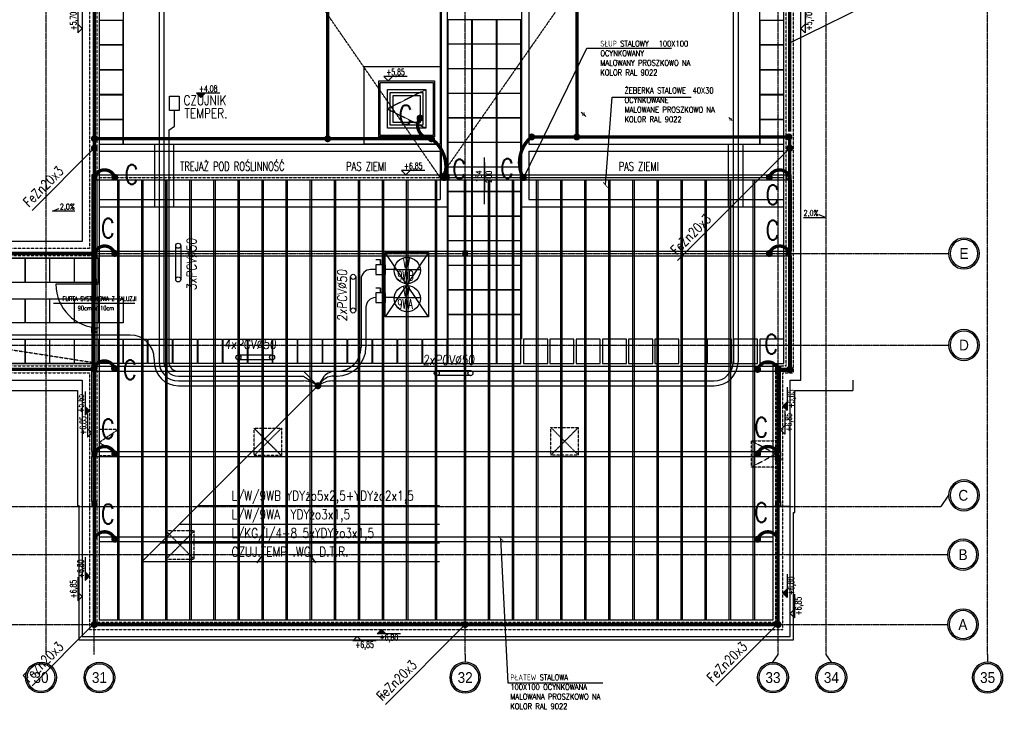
# Model space of a CAD drawing. Extents: x 3880 to 129921, y -116796 to -57711.
# Tile 82 of 110: x 60543 to 62587, y -96689 to -95258. Entities that reach past the tile are written whole.
import ezdxf
from ezdxf.enums import TextEntityAlignment as Align

# ---------------------------------------------------------------- set-up
doc = ezdxf.new("R2010")
doc.units = 0
doc.header["$LTSCALE"] = 2
for name, pattern in [('CENTER', [2, 1.25, -0.25, 0.25, -0.25]), ('DASHED', [0.75, 0.5, -0.25]), ('DIVIDE2', [0.625, 0.25, -0.125, 0, -0.125, 0, -0.125])]:
    doc.linetypes.add(name, pattern=pattern)
doc.layers.get('0').update_dxf_attribs({"color": 101, "linetype": 'CONTINUOUS'})
doc.layers.add('_opis', color=53, linetype='CONTINUOUS', lineweight=9)
for name, color, linetype in [('Drz-widok', 5, 'CONTINUOUS'), ('E35', 6, 'CONTINUOUS'), ('E50', 3, 'CONTINUOUS'), ('Ele-balustrada', 114, 'CONTINUOUS'), ('Okn---okna', 5, 'CONTINUOUS'), ('Okn-opis', 51, 'CONTINUOUS'), ('Opis-rzedne', 52, 'CONTINUOUS'), ('Opis-spadki', 61, 'CONTINUOUS'), ('Os-osie glowne', 1, 'CENTER'), ('Os-osie-opis', 2, 'CONTINUOUS'), ('Pos-ceramika', 14, 'CONTINUOUS'), ('Pzt-chodniki-hatch', 252, 'CONTINUOUS'), ('Sc-metal', 141, 'CONTINUOUS'), ('Sch-opis', 51, 'CONTINUOUS'), ('W-idok', 9, 'CONTINUOUS'), ('W-izol-w', 144, 'CONTINUOUS'), ('W-widok-spadki', 61, 'CONTINUOUS')]:
    doc.layers.add(name, color=color, linetype=linetype)
doc.styles.add('dwg_opis duży', font='ARIAL.TTF', dxfattribs={"width": 0.9})
doc.styles.add('dwg_opis podstawowy', font='romans.shx', dxfattribs={"width": 0.9})
doc.styles.add('ROMANS', font='romans', dxfattribs={"width": 0.85})
doc.dimstyles.new('CHMIELNA', dxfattribs={"dimscale": 3.5, "dimtxt": 4, "dimasz": 1.5, "dimexe": 3, "dimexo": 0, "dimgap": 1, "dimtad": 1, "dimdec": 1, "dimrnd": 0.5, "dimzin": 12, "dimdsep": 46, "dimtxsty": 'ROMANS', "dimblk": 'DIMTICK', "dimcen": 0.09, "dimse1": 1, "dimse2": 1, "dimclrd": 143, "dimclrt": 53, "dimadec": 0, "dimazin": 0, "dimtfac": 1, "dimtdec": 1, "dimtix": 1, "dimtmove": 2, "dimatfit": 2, "dimldrblk": 'ARCHTICK', "dimfxl": 0, "dimtolj": 1, "dimtzin": 0, "dimarcsym": 0})

# ---------------------------------------------------------------- blocks, each defined once
blk = doc.blocks.new('A$C3F3A465D')
at = {"layer": 'E35'}
for points in [[(0, -69.9), (0, 0)], [(10.5, 0), (10.5, -69.9)]]:
    blk.add_lwpolyline(points, dxfattribs=at)
for centre in [(5.2, 0), (5.2, -69.9)]:
    blk.add_circle(centre, 5.25, dxfattribs=at)
blk = doc.blocks.new('dwg_kota kons 50')
blk.add_hatch(color=256).paths.add_polyline_path([(9, 9), (-9, 9), (0, 0)])
blk.add_lwpolyline([(39.75, 9), (-9, 9), (0, 0), (9, 9)])
at = {"style": 'dwg_opis podstawowy', "width": 0.6}
blk.add_attdef('KOTA_KONS', text='', height=12.75, dxfattribs=at).set_placement((15.375, 8.25), align=Align.BOTTOM_CENTER)
blk = doc.blocks.new('SPADKI')
at = {"ltscale": 25}
blk.add_lwpolyline([(0, 0), (0, -70), (-8, -50), (-8, -50)], dxfattribs=at)
at = {"ltscale": 25, "style": 'ROMANS', "width": 0.7}
blk.add_attdef('SP%', text='', height=18, rotation=90, dxfattribs=at).set_placement((-4.9, -24), align=Align.CENTER)
blk = doc.blocks.new('_opis_osi')
blk.add_hatch(color=256).paths.add_polyline_path([(32, -32), (28.8, -32, -1), (-28.8, -32), (-32, -32, 1)])
for radius in [32, 28.8]:
    blk.add_circle((0, -32), radius)
at = {"style": 'dwg_opis duży', "width": 0.9}
blk.add_attdef('AXNAMEV', text='', height=22.4, rotation=90, dxfattribs=at).set_placement((0, -32), align=Align.MIDDLE_CENTER)
blk = doc.blocks.new('_opis_osi_liczbowy')
blk.add_hatch(color=256).paths.add_polyline_path([(32, 32), (32, 28.8, -1), (32, -28.8), (32, -32, 1)])
for radius in [32, 28.8]:
    blk.add_circle((32, 0), radius)
at = {"style": 'dwg_opis duży', "width": 0.9}
blk.add_attdef('AXNAMEH', text='', height=22.4, rotation=90, dxfattribs=at).set_placement((32, 0), align=Align.MIDDLE_CENTER)
blk = doc.blocks.new('_DSKJGJKLJGFH')
at = {"ltscale": 25}
blk.add_line((0, 0), (0, -62.2), dxfattribs=at)
at = {"ltscale": 25, "style": 'ROMANS', "width": 0.7}
for tag, p in [('Szer.', (-5.7, -29.2)), ('Wys.', (15.1, -30))]:
    blk.add_attdef(tag, text='', height=12, rotation=90, dxfattribs=at).set_placement(p, align=Align.CENTER)
blk = doc.blocks.new('DIMTICK')
for p, q in [((-1, 0), (1, 0)), ((0, 1), (0, -1))]:
    blk.add_line(p, q)
at = {"const_width": 0.141}
blk.add_lwpolyline([(0.71, 0.71), (-0.71, -0.71)], dxfattribs=at)
blk = doc.blocks.new('dwg_kota arch 50')
blk.add_lwpolyline([(39.75, 9), (-9, 9), (0, 0), (9, 9)])
at = {"style": 'dwg_opis podstawowy', "width": 0.6}
blk.add_attdef('KOTA_ARCH', text='', height=12.75, dxfattribs=at).set_placement((15.375, 8.25), align=Align.BOTTOM_CENTER)

msp = doc.modelspace()

# ---------------------------------------------------------------- linework, layer by layer
for points in [[(61424.547, -95580.022), (61424.547, -95590.022), (61434.547, -95590.022), (61434.547, -95580.022)], [(61584.547, -95580.022), (61584.547, -95590.022), (61594.547, -95590.022), (61594.547, -95580.022)]]:
    msp.add_lwpolyline(points, close=True)
for points in [[(61424.547, -95580.022), (61434.547, -95590.022)], [(61434.547, -95580.022), (61424.547, -95590.022)], [(61584.547, -95580.022), (61594.547, -95590.022)], [(61594.547, -95580.022), (61584.547, -95590.022)]]:
    msp.add_lwpolyline(points)
at = {"layer": '_opis', "color": 53}
msp.add_line((61291.845, -96656.14), (61301.17, -96665.466), dxfattribs=at)
at = {"layer": '_opis', "color": 53, "const_width": 0.72}
msp.add_lwpolyline([(61293.628, -96657.923), (61293.628, -96663.683), (61299.388, -96663.683), (61299.388, -96657.923), (61293.628, -96657.923)], dxfattribs=at)
at = {"layer": 'Drz-widok'}
for points in [[(60697.547, -95753.022), (60697.547, -95971.022)], [(60707.547, -95753.022), (60707.547, -95971.022)], [(60707.547, -95807.022), (60617.547, -95807.022)], [(60781.978, -95847.033), (60612.702, -95847.033)]]:
    msp.add_lwpolyline(points, dxfattribs=at)
msp.add_arc((60707.547, -95807.022), 90, 180, 270, dxfattribs=at)
at = {"layer": 'E35'}
for p, q in [((62141.691, -95305.898), (62587.279, -95086.917)), ((60568.379, -95653.644), (60697.547, -95524.476)), ((60568.379, -95653.644), (60697.547, -95524.476)), ((60823.199, -95646.022), (60823.199, -95516.022)), ((60862.107, -95516.022), (60862.107, -95646.022)), ((61908.692, -95757.475), (62141.691, -95524.476)), ((62014.388, -95646.022), (62014.388, -95516.022)), ((62044.355, -95516.022), (62044.355, -95646.022)), ((61320.16, -95776.356), (61374.513, -95776.356)), ((61320.16, -95834.717), (61374.513, -95834.717)), ((60796.466, -96383.043), (61163.754, -96015.755)), ((61414.2, -96266.649), (60912.86, -96266.649)), ((61414.2, -96305.447), (60874.062, -96305.447)), ((61414.2, -96344.245), (60835.264, -96344.245)), ((61414.2, -96383.043), (60796.466, -96383.043)), ((60568.379, -96640.368), (60697.547, -96511.2)), ((60568.379, -96640.368), (60697.547, -96511.2)), ((61302.117, -96678.63), (61467.547, -96513.2)), ((61302.117, -96678.63), (61467.547, -96513.2)), ((61988.379, -96640.368), (62117.547, -96511.2)), ((61988.379, -96640.368), (62117.547, -96511.2))]:
    msp.add_line(p, q, dxfattribs=at)
at = {"layer": 'E35', "ltscale": 0.5}
for p, q in [((61292.194, -95756.356), (61282.194, -95756.356)), ((61292.194, -95814.717), (61282.194, -95814.717))]:
    msp.add_line(p, q, dxfattribs=at)
for points in [[(60873.793, -95446.642), (60853.793, -95446.642), (60853.793, -95416.618), (60873.793, -95416.618)], [(61302.194, -95786.356), (61302.194, -95766.356), (61282.194, -95766.356), (61282.194, -95786.356)], [(61292.194, -95766.356), (61292.194, -95756.356), (61292.194, -95756.356), (61292.194, -95766.356)], [(61292.194, -95824.717), (61292.194, -95814.717), (61292.194, -95814.717), (61292.194, -95824.717)], [(61302.194, -95844.717), (61302.194, -95824.717), (61282.194, -95824.717), (61282.194, -95844.717)]]:
    msp.add_lwpolyline(points, close=True, dxfattribs=at)
at = {"layer": 'E50'}
for p, q in [((60842.176, -93166.747), (60842.176, -95967.577)), ((62024.424, -93166.747), (62024.424, -95967.577)), ((60832.176, -94662.751), (60832.176, -95967.577)), ((62034.424, -94666.402), (62034.424, -95967.577)), ((60863.793, -95478.639), (60863.793, -95446.642)), ((60852.176, -95487.181), (60863.793, -95478.639)), ((60852.176, -95487.181), (60852.176, -95967.577)), ((61282.194, -95776.356), (61271.032, -95776.356)), ((61320.16, -95776.356), (61302.194, -95776.356)), ((61251.588, -95796.356), (61251.588, -95937.577)), ((61320.16, -95834.717), (61302.194, -95834.717)), ((61261.588, -95854.717), (61261.588, -95937.577)), ((60772.176, -95912.329), (59707.426, -95912.329)), ((60822.176, -95962.329), (60822.176, -95967.577)), ((60872.176, -95987.577), (61131.897, -95987.577)), ((60872.176, -95997.577), (61131.897, -95997.577)), ((61131.897, -95987.577), (61161.003, -96016.683)), ((61131.897, -95997.577), (61160.752, -96016.744)), ((61193.903, -95997.577), (61201.588, -95997.577)), ((61197.534, -95987.577), (61201.588, -95987.577)), ((60872.176, -96007.577), (61131.897, -96007.577)), ((60872.176, -96017.577), (61984.424, -96017.577)), ((61172.255, -96001.423), (61161.932, -96017.577)), ((61172.245, -96006.818), (61161.932, -96017.577)), ((61191.966, -96007.577), (61984.424, -96007.577))]:
    msp.add_line(p, q, dxfattribs=at)
at = {"layer": 'E50', "linetype": 'DIVIDE2', "ltscale": 70, "const_width": 7}
for points in [[(60697.547, -91993.022), (60697.547, -95505.591)], [(62141.691, -91993.022), (62141.691, -95490.517)], [(61180.493, -95504.895), (60695.404, -95504.895)], [(61180.493, -95504.895), (61397.528, -95504.895)], [(61602.156, -95501.275), (62140.047, -95501.275)], [(60697.547, -95743.022), (59359.047, -95742.35)], [(60697.547, -95995.918), (60697.547, -95983.23), (59358.18, -95985.522)], [(62117.547, -95983.57), (62141.691, -95983.57)]]:
    msp.add_lwpolyline(points, dxfattribs=at)
at = {"layer": 'E50', "const_width": 7}
for points in [[(61182.136, -91993.022), (61182.136, -95504.895)], [(61700.066, -91993.022), (61700.066, -95501.275)], [(60697.547, -95501.029), (60697.047, -95985.522)], [(62141.691, -95494.145), (62141.691, -95982.867)], [(60697.547, -96513.022), (60697.547, -95995.918)], [(62117.547, -95983.57), (62117.547, -96513.022)], [(62117.547, -96513.022), (60697.547, -96513.022)]]:
    msp.add_lwpolyline(points, dxfattribs=at)
for points in [[(61373.89, -95462.175, 0.62289278), (61397.567, -95504.445, 2.21832926)], [(61424.094, -95585.625, 0.32953442), (61397.528, -95504.895, 2.21832926)], [(61587.716, -95585.625, -0.34838946), (61605.682, -95500.883, -2.21832926)], [(60697.547, -95585.022, -0.71386373), (60739.818, -95584.35, -2.21832926)], [(62099.234, -95585.022, -0.71386373), (62141.505, -95584.35, -2.21832926)], [(60697.547, -95743.022, -0.71386373), (60739.818, -95742.35, -2.21832926)], [(62099.234, -95743.022, -0.71386373), (62141.505, -95742.35, -2.21832926)], [(60694.085, -95983.821, -0.16652005), (60693.297, -95981.522, -1), (60700.797, -95981.522, -0.39979254), (60697.233, -95985.267, -0.39979254)], [(60697.047, -95981.522, -0.71386373), (60739.318, -95980.85, -2.21832926)], [(62075.091, -95983.57, -0.71386373), (62117.362, -95982.898, -2.21832926)], [(60697.547, -96159.022, -0.71386373), (60739.818, -96158.35, -2.21832926)], [(62075.091, -96159.022, -0.71386373), (62117.362, -96158.35, -2.21832926)], [(60697.547, -96336.022, -0.71386373), (60739.818, -96335.35, -2.21832926)], [(62075.091, -96336.022, -0.71386373), (62117.362, -96335.35, -2.21832926)]]:
    msp.add_lwpolyline(points, format="xyb", dxfattribs=at)
for points in [[(61373.89, -95465.925, 1), (61373.89, -95458.425, 1)], [(60697.547, -95508.529, -1), (60697.547, -95501.029, -1)], [(61182.136, -95508.645, -1), (61182.136, -95501.145, -1)], [(61395.005, -95502.12, 1), (61400.052, -95507.669, 1)], [(61608.429, -95498.501, -1), (61603.383, -95504.049, -1)], [(61702.042, -95498.501, -1), (61696.996, -95504.049, -1)], [(62136.297, -95501.275, -1), (62143.797, -95501.275, -1)], [(60693.797, -95524.476, -1), (60701.297, -95524.476, -1)], [(62137.941, -95524.476, -1), (62145.441, -95524.476, -1)], [(60740.004, -95588.772, -1), (60740.004, -95581.272, -1)], [(61421.007, -95583.496, -1), (61427.181, -95587.753, -1)], [(61590.804, -95583.496, 1), (61584.629, -95587.753, 1)], [(62099.234, -95588.772, -1), (62099.234, -95581.272, -1)], [(60693.297, -95745.022, -1), (60700.797, -95745.022, -1)], [(60740.004, -95746.772, -1), (60740.004, -95739.272, -1)], [(62099.234, -95746.772, -1), (62099.234, -95739.272, -1)], [(60739.504, -95985.272, -1), (60739.504, -95977.772, -1)], [(62075.091, -95987.32, -1), (62075.091, -95979.82, -1)], [(62113.797, -95983.57, -1), (62121.297, -95983.57, -1)], [(62137.941, -95983.57, -1), (62145.441, -95983.57, -1)], [(61158.182, -96017.577, -1), (61165.682, -96017.577, -1)], [(60740.004, -96162.772, -1), (60740.004, -96155.272, -1)], [(62075.091, -96162.772, -1), (62075.091, -96155.272, -1)], [(62113.797, -96170.022, -1), (62121.297, -96170.022, -1)], [(60740.004, -96339.772, -1), (60740.004, -96332.272, -1)], [(62075.091, -96339.772, -1), (62075.091, -96332.272, -1)], [(61471.297, -96513.022, 1), (61463.797, -96513.022, 1)], [(62111.797, -96511.022, -1), (62119.297, -96511.022, -1)]]:
    msp.add_lwpolyline(points, format="xyb", close=True, dxfattribs=at)
at = {"layer": 'E50', "ltscale": 15, "const_width": 7}
for points in [[(60697.638, -96516.771, 1), (60697.456, -96509.273, 1)], [(62117.638, -96516.771, 1), (62117.456, -96509.273, 1)]]:
    msp.add_lwpolyline(points, format="xyb", close=True, dxfattribs=at)
at = {"layer": 'E50', "color": 6}
for centre in [(61347.337, -95778.362), (61347.337, -95836.723)]:
    msp.add_circle(centre, 27.251, dxfattribs=at)
at = {"layer": 'E50'}
for centre, radius, start, end in [((61271.588, -95796.356), 20, 90, 180), ((61281.588, -95854.717), 20, 90, 180), ((60772.176, -95962.329), 50, 0, 90), ((61201.588, -95937.577), 50, 270, 0), ((61201.588, -95937.577), 60, 270, 0), ((60872.176, -95967.577), 50, 180, 270), ((60872.176, -95967.577), 40, 180, 270), ((60872.176, -95967.577), 30, 180, 270), ((60872.176, -95967.577), 20, 180, 270), ((61984.424, -95967.577), 50, 270, 0), ((61984.424, -95967.577), 40, 270, 0), ((61193.903, -96027.577), 30, 90, 136.212432), ((61197.534, -96017.577), 30, 90, 147.420091), ((61131.897, -96057.577), 50, 54.752487, 90), ((61191.966, -96057.577), 50, 90, 125.247513)]:
    msp.add_arc(centre, radius, start, end, dxfattribs=at)
at = {"layer": 'Ele-balustrada'}
msp.add_lwpolyline([(61507.548, -95640.949), (61507.548, -95544.117)], dxfattribs=at)
at = {"layer": 'Okn---okna'}
for points in [[(61306.047, -95403.022), (61386.047, -95403.022), (61386.047, -95483.022), (61306.047, -95483.022)], [(61312.047, -95409.022), (61380.047, -95409.022), (61380.047, -95477.022), (61312.047, -95477.022)], [(61318.047, -95415.022), (61374.047, -95415.022), (61374.047, -95471.022), (61318.047, -95471.022)]]:
    msp.add_lwpolyline(points, close=True, dxfattribs=at)
at = {"layer": 'Okn---okna', "linetype": 'DASHED', "ltscale": 0.5}
msp.add_lwpolyline([(61386.047, -95403.022), (61306.047, -95443.022), (61386.047, -95483.022)], dxfattribs=at)
at = {"layer": 'Os-osie glowne'}
for points in [[(60597.547, -96575.018), (60597.547, -91070.848)], [(60697.547, -96575.018), (60697.547, -91070.848)], [(61467.547, -96575.018), (61467.547, -91070.848)], [(62117.547, -96575.018), (62117.547, -91070.848)], [(62217.547, -96575.018), (62217.547, -91070.848)], [(62552.547, -96575.018), (62552.547, -91070.848)], [(50525.547, -95743.022), (62455.513, -95743.022)], [(50525.547, -95933.022), (62455.513, -95933.022)], [(50525.547, -96268.022), (62455.513, -96268.022)], [(50525.547, -96368.022), (62453.513, -96368.022)], [(50525.547, -96513.022), (62453.513, -96513.022)]]:
    msp.add_lwpolyline(points, dxfattribs=at)
at = {"layer": 'Os-osie-opis'}
for points in [[(62455.513, -95743.022), (62471.513, -95743.022)], [(62455.513, -95933.022), (62471.513, -95933.022)], [(62471.513, -96244.862), (62455.513, -96268.022)], [(61035.932, -96385.307), (61046.592, -96369.307)], [(61157.252, -96385.307), (61146.592, -96369.307)], [(62453.513, -96368.022), (62469.513, -96368.022)], [(62453.513, -96513.022), (62469.513, -96513.022)], [(61467.547, -96575.018), (61467.547, -96591.018)], [(62106.887, -96591.018), (62117.547, -96575.018)], [(62228.208, -96591.018), (62217.547, -96575.018)], [(62552.547, -96575.018), (62552.547, -96591.018)]]:
    msp.add_lwpolyline(points, dxfattribs=at)
at = {"layer": 'Pos-ceramika'}
msp.add_lwpolyline([(61258.047, -95355.022), (61415.548, -95355.022), (61415.548, -95516.022), (61258.047, -95516.022)], close=True, dxfattribs=at)
at = {"layer": 'Pzt-chodniki-hatch'}
for points in [[(60707.547, -95259.422), (60707.547, -95309.422), (60757.547, -95309.422), (60757.547, -95259.422)], [(61431.548, -95258.022), (61431.548, -95308.022), (61481.548, -95308.022), (61481.548, -95258.022)], [(61482.548, -95258.022), (61482.548, -95308.022), (61532.548, -95308.022), (61532.548, -95258.022)], [(61533.548, -95258.022), (61533.548, -95308.022), (61583.548, -95308.022), (61583.548, -95258.022)], [(62079.547, -95259.422), (62079.547, -95309.422), (62129.547, -95309.422), (62129.547, -95259.422)], [(60707.547, -95311.022), (60707.547, -95361.022), (60757.547, -95361.022), (60757.547, -95311.022)], [(61431.548, -95309.022), (61431.548, -95359.022), (61481.548, -95359.022), (61481.548, -95309.022)], [(61482.548, -95309.022), (61482.548, -95359.022), (61532.548, -95359.022), (61532.548, -95309.022)], [(61533.548, -95309.022), (61533.548, -95359.022), (61583.548, -95359.022), (61583.548, -95309.022)], [(62079.547, -95311.022), (62079.547, -95361.022), (62129.547, -95361.022), (62129.547, -95311.022)], [(60707.547, -95362.622), (60707.547, -95412.622), (60757.547, -95412.622), (60757.547, -95362.622)], [(61431.548, -95360.022), (61431.548, -95410.022), (61481.548, -95410.022), (61481.548, -95360.022)], [(61482.548, -95360.022), (61482.548, -95410.022), (61532.548, -95410.022), (61532.548, -95360.022)], [(61533.548, -95360.022), (61533.548, -95410.022), (61583.548, -95410.022), (61583.548, -95360.022)], [(62079.547, -95362.622), (62079.547, -95412.622), (62129.547, -95412.622), (62129.547, -95362.622)], [(60707.547, -95414.222), (60707.547, -95464.222), (60757.547, -95464.222), (60757.547, -95414.222)], [(61431.548, -95411.022), (61431.548, -95461.022), (61481.548, -95461.022), (61481.548, -95411.022)], [(61482.548, -95411.022), (61482.548, -95461.022), (61532.548, -95461.022), (61532.548, -95411.022)], [(61533.548, -95411.022), (61533.548, -95461.022), (61583.548, -95461.022), (61583.548, -95411.022)], [(62079.547, -95414.222), (62079.547, -95464.222), (62129.547, -95464.222), (62129.547, -95414.222)], [(60707.547, -95466.022), (60707.547, -95516.022), (60757.547, -95516.022), (60757.547, -95466.022)], [(61431.548, -95462.022), (61431.548, -95512.022), (61481.548, -95512.022), (61481.548, -95462.022)], [(61482.548, -95462.022), (61482.548, -95512.022), (61532.548, -95512.022), (61532.548, -95462.022)], [(61533.548, -95462.022), (61533.548, -95512.022), (61583.548, -95512.022), (61583.548, -95462.022)], [(62079.547, -95466.022), (62079.547, -95516.022), (62129.547, -95516.022), (62129.547, -95466.022)], [(61431.548, -95513.022), (61431.548, -95563.022), (61481.548, -95563.022), (61481.548, -95513.022)], [(61482.548, -95513.022), (61482.548, -95563.022), (61532.548, -95563.022), (61532.548, -95513.022)], [(61533.548, -95513.022), (61533.548, -95563.022), (61583.548, -95563.022), (61583.548, -95513.022)], [(61431.548, -95564.022), (61431.548, -95614.022), (61481.548, -95614.022), (61481.548, -95564.022)], [(61482.548, -95564.022), (61482.548, -95614.022), (61532.548, -95614.022), (61532.548, -95564.022)], [(61533.548, -95564.022), (61533.548, -95614.022), (61583.548, -95614.022), (61583.548, -95564.022)], [(61431.548, -95615.022), (61431.548, -95665.022), (61481.548, -95665.022), (61481.548, -95615.022)], [(61482.548, -95615.022), (61482.548, -95665.022), (61532.548, -95665.022), (61532.548, -95615.022)], [(61533.548, -95615.022), (61533.548, -95665.022), (61583.548, -95665.022), (61583.548, -95615.022)], [(61431.548, -95666.022), (61431.548, -95716.022), (61481.548, -95716.022), (61481.548, -95666.022)], [(61482.548, -95666.022), (61482.548, -95716.022), (61532.548, -95716.022), (61532.548, -95666.022)], [(61533.548, -95666.022), (61533.548, -95716.022), (61583.548, -95716.022), (61583.548, -95666.022)], [(61431.548, -95717.022), (61431.548, -95767.022), (61481.548, -95767.022), (61481.548, -95717.022)], [(61482.548, -95717.022), (61482.548, -95767.022), (61532.548, -95767.022), (61532.548, -95717.022)], [(61533.548, -95717.022), (61533.548, -95767.022), (61583.548, -95767.022), (61583.548, -95717.022)], [(60553.267, -95753.022), (60553.267, -95803.022), (60503.267, -95803.022), (60503.267, -95753.022)], [(60604.337, -95753.022), (60604.337, -95803.022), (60554.337, -95803.022), (60554.337, -95753.022)], [(60655.407, -95753.022), (60655.407, -95803.022), (60605.407, -95803.022), (60605.407, -95753.022)], [(60706.477, -95753.022), (60706.477, -95803.022), (60656.477, -95803.022), (60656.477, -95753.022)], [(61431.548, -95768.022), (61431.548, -95818.022), (61481.548, -95818.022), (61481.548, -95768.022)], [(61482.548, -95768.022), (61482.548, -95818.022), (61532.548, -95818.022), (61532.548, -95768.022)], [(61533.548, -95768.022), (61533.548, -95818.022), (61583.548, -95818.022), (61583.548, -95768.022)], [(61431.548, -95819.022), (61431.548, -95869.022), (61481.548, -95869.022), (61481.548, -95819.022)], [(61482.548, -95819.022), (61482.548, -95869.022), (61532.548, -95869.022), (61532.548, -95819.022)], [(61533.548, -95819.022), (61533.548, -95869.022), (61583.548, -95869.022), (61583.548, -95819.022)], [(60553.267, -95837.022), (60553.267, -95887.022), (60503.267, -95887.022), (60503.267, -95837.022)], [(60604.337, -95837.022), (60604.337, -95887.022), (60554.337, -95887.022), (60554.337, -95837.022)], [(60655.407, -95837.022), (60655.407, -95887.022), (60605.407, -95887.022), (60605.407, -95837.022)], [(60706.477, -95837.022), (60706.477, -95887.022), (60656.477, -95887.022), (60656.477, -95837.022)], [(60757.547, -95837.022), (60757.547, -95887.022), (60707.547, -95887.022), (60707.547, -95837.022)], [(61431.548, -95870.022), (61431.548, -95920.022), (61481.548, -95920.022), (61481.548, -95870.022)], [(61482.548, -95870.022), (61482.548, -95920.022), (61532.548, -95920.022), (61532.548, -95870.022)], [(61533.548, -95870.022), (61533.548, -95920.022), (61583.548, -95920.022), (61583.548, -95870.022)], [(60553.267, -95921.022), (60553.267, -95971.022), (60503.267, -95971.022), (60503.267, -95921.022)], [(60604.337, -95921.022), (60604.337, -95971.022), (60554.337, -95971.022), (60554.337, -95921.022)], [(60655.407, -95921.022), (60655.407, -95971.022), (60605.407, -95971.022), (60605.407, -95921.022)], [(60706.477, -95921.022), (60706.477, -95971.022), (60656.477, -95971.022), (60656.477, -95921.022)], [(60757.547, -95921.022), (60757.547, -95971.022), (60707.547, -95971.022), (60707.547, -95921.022)], [(60807.547, -95921.022), (60807.547, -95971.022), (60757.547, -95971.022), (60757.547, -95921.022)], [(60859.387, -95921.022), (60859.387, -95971.022), (60809.387, -95971.022), (60809.387, -95921.022)], [(60911.227, -95921.022), (60911.227, -95971.022), (60861.227, -95971.022), (60861.227, -95921.022)], [(60963.067, -95921.022), (60963.067, -95971.022), (60913.067, -95971.022), (60913.067, -95921.022)], [(61014.907, -95921.022), (61014.907, -95971.022), (60964.907, -95971.022), (60964.907, -95921.022)], [(61066.747, -95921.022), (61066.747, -95971.022), (61016.747, -95971.022), (61016.747, -95921.022)], [(61118.587, -95921.022), (61118.587, -95971.022), (61068.587, -95971.022), (61068.587, -95921.022)], [(61170.427, -95921.022), (61170.427, -95971.022), (61120.427, -95971.022), (61120.427, -95921.022)], [(61222.267, -95921.022), (61222.267, -95971.022), (61172.267, -95971.022), (61172.267, -95921.022)], [(61274.107, -95921.022), (61274.107, -95971.022), (61224.107, -95971.022), (61224.107, -95921.022)], [(61325.947, -95921.022), (61325.947, -95971.022), (61275.947, -95971.022), (61275.947, -95921.022)], [(61377.787, -95921.022), (61377.787, -95971.022), (61327.787, -95971.022), (61327.787, -95921.022)], [(61429.627, -95921.022), (61429.627, -95971.022), (61379.627, -95971.022), (61379.627, -95921.022)], [(61431.548, -95921.022), (61431.548, -95971.022), (61481.548, -95971.022), (61481.548, -95921.022)], [(61482.548, -95921.022), (61482.548, -95971.022), (61532.548, -95971.022), (61532.548, -95921.022)], [(61533.548, -95921.022), (61533.548, -95971.022), (61583.548, -95971.022), (61583.548, -95921.022)], [(61589.047, -95921.022), (61589.047, -95971.022), (61639.047, -95971.022), (61639.047, -95921.022)], [(61643.547, -95921.022), (61643.547, -95971.022), (61693.547, -95971.022), (61693.547, -95921.022)], [(61698.047, -95921.022), (61698.047, -95971.022), (61748.047, -95971.022), (61748.047, -95921.022)], [(61752.547, -95921.022), (61752.547, -95971.022), (61802.547, -95971.022), (61802.547, -95921.022)], [(61807.047, -95921.022), (61807.047, -95971.022), (61857.047, -95971.022), (61857.047, -95921.022)], [(61861.547, -95921.022), (61861.547, -95971.022), (61911.547, -95971.022), (61911.547, -95921.022)], [(61916.047, -95921.022), (61916.047, -95971.022), (61966.047, -95971.022), (61966.047, -95921.022)], [(61970.547, -95921.022), (61970.547, -95971.022), (62020.547, -95971.022), (62020.547, -95921.022)], [(62025.047, -95921.022), (62025.047, -95971.022), (62075.047, -95971.022), (62075.047, -95921.022)], [(62079.547, -95921.022), (62079.547, -95971.022), (62129.547, -95971.022), (62129.547, -95921.022)]]:
    msp.add_lwpolyline(points, close=True, dxfattribs=at)
at = {"layer": 'Sc-metal', "ltscale": 0.5}
for points in [[(60692.547, -95580.022), (62134.547, -95580.022)], [(60702.547, -95590.022), (62134.547, -95590.022)], [(60746.047, -96503.022), (60746.047, -95590.022)], [(60749.047, -96503.022), (60749.047, -95590.022)], [(60796.047, -96503.022), (60796.047, -95590.022)], [(60799.047, -96503.022), (60799.047, -95590.022)], [(60846.047, -96503.022), (60846.047, -95590.022)], [(60849.047, -96503.022), (60849.047, -95590.022)], [(60896.047, -96503.022), (60896.047, -95590.022)], [(60899.047, -96503.022), (60899.047, -95590.022)], [(60946.047, -96503.022), (60946.047, -95590.022)], [(60949.047, -96503.022), (60949.047, -95590.022)], [(60996.047, -96503.022), (60996.047, -95590.022)], [(60999.047, -96503.022), (60999.047, -95590.022)], [(61046.047, -96503.022), (61046.047, -95590.022)], [(61049.047, -96503.022), (61049.047, -95590.022)], [(61096.047, -96503.022), (61096.047, -95590.022)], [(61099.047, -96503.022), (61099.047, -95590.022)], [(61146.047, -96503.022), (61146.047, -95590.022)], [(61149.047, -96503.022), (61149.047, -95590.022)], [(61196.047, -96503.022), (61196.047, -95590.022)], [(61199.047, -96503.022), (61199.047, -95590.022)], [(61246.047, -96503.022), (61246.047, -95590.022)], [(61249.047, -96503.022), (61249.047, -95590.022)], [(61296.047, -96503.022), (61296.047, -95590.022)], [(61299.047, -96503.022), (61299.047, -95590.022)], [(61346.047, -96503.022), (61346.047, -95590.022)], [(61349.047, -96503.022), (61349.047, -95590.022)], [(61406.047, -96503.022), (61406.047, -95590.022)], [(61409.047, -96503.022), (61409.047, -95590.022)], [(61466.047, -96503.022), (61466.047, -95590.022)], [(61469.047, -96503.022), (61469.047, -95590.022)], [(61516.047, -96503.022), (61516.047, -95590.022)], [(61519.047, -96503.022), (61519.047, -95590.022)], [(61566.047, -96503.022), (61566.047, -95590.022)], [(61569.047, -96503.022), (61569.047, -95590.022)], [(61616.047, -96503.022), (61616.047, -95590.022)], [(61619.047, -96503.022), (61619.047, -95590.022)], [(61666.047, -96503.022), (61666.047, -95590.022)], [(61669.047, -96503.022), (61669.047, -95590.022)], [(61716.047, -96503.022), (61716.047, -95590.022)], [(61719.047, -96503.022), (61719.047, -95590.022)], [(61766.047, -96503.022), (61766.047, -95590.022)], [(61769.047, -96503.022), (61769.047, -95590.022)], [(61816.047, -96503.022), (61816.047, -95590.022)], [(61819.047, -96503.022), (61819.047, -95590.022)], [(61866.047, -96503.022), (61866.047, -95590.022)], [(61869.047, -96503.022), (61869.047, -95590.022)], [(61916.047, -96503.022), (61916.047, -95590.022)], [(61919.047, -96503.022), (61919.047, -95590.022)], [(61966.047, -96503.022), (61966.047, -95590.022)], [(61969.047, -96503.022), (61969.047, -95590.022)], [(62016.047, -96503.022), (62016.047, -95590.022)], [(62019.047, -96503.022), (62019.047, -95590.022)], [(62066.047, -96503.022), (62066.047, -95590.022)], [(62069.047, -96503.022), (62069.047, -95590.022)], [(60702.547, -95738.022), (62134.547, -95738.022)], [(60702.547, -95748.022), (62134.547, -95748.022)], [(60702.547, -95977.022), (62112.547, -95977.022)], [(60692.547, -96154.022), (60692.547, -95987.022)], [(60695.547, -96154.022), (60695.547, -95987.022)], [(60702.547, -95987.022), (62112.547, -95987.022)], [(62119.547, -96154.022), (62119.547, -95987.022)], [(62122.547, -96154.022), (62122.547, -95987.022)], [(60702.547, -96154.022), (62112.547, -96154.022)], [(60692.547, -96258.022), (60692.547, -96164.022)], [(60695.547, -96258.022), (60695.547, -96164.022)], [(60702.547, -96164.022), (62112.547, -96164.022)], [(62119.547, -96258.022), (62119.547, -96164.022)], [(62122.547, -96258.022), (62122.547, -96164.022)], [(60707.547, -96331.022), (62107.547, -96331.022)], [(60707.547, -96341.022), (62107.547, -96341.022)]]:
    msp.add_lwpolyline(points, dxfattribs=at)
at = {"layer": 'Sc-metal'}
for points in [[(60692.547, -95580.022), (60692.547, -95977.022)], [(60692.547, -95580.022), (60702.547, -95590.022)], [(60702.547, -95580.022), (60692.547, -95590.022)], [(61420.547, -95580.022), (61430.547, -95590.022)], [(61430.547, -95580.022), (61420.547, -95590.022)], [(61584.547, -95580.022), (61594.547, -95590.022)], [(61594.547, -95580.022), (61584.547, -95590.022)], [(62134.547, -95580.022), (62144.547, -95590.022)], [(62144.547, -95580.022), (62134.547, -95590.022)], [(60702.547, -95590.022), (60702.547, -95977.022)], [(62141.547, -95590.022), (62141.547, -95738.022)], [(62144.547, -95590.022), (62144.547, -95738.022)], [(60692.547, -95738.022), (60702.547, -95748.022)], [(60702.547, -95738.022), (60692.547, -95748.022)], [(61462.547, -95738.022), (61472.547, -95748.022)], [(61472.547, -95738.022), (61462.547, -95748.022)], [(62134.547, -95738.022), (62144.547, -95748.022)], [(62144.547, -95738.022), (62134.547, -95748.022)], [(62141.547, -95748.022), (62141.547, -95984.022)], [(62144.547, -95748.022), (62144.547, -95987.022)], [(60692.547, -95797.022), (60702.547, -95807.022)], [(60702.547, -95797.022), (60692.547, -95807.022)], [(60692.547, -95907.022), (60702.547, -95897.022)], [(60702.547, -95907.022), (60692.547, -95897.022)], [(60702.547, -95987.022), (60692.547, -95977.022)], [(60692.547, -95987.022), (60702.547, -95977.022)], [(62112.547, -95987.022), (62122.547, -95977.022)], [(62122.547, -95987.022), (62112.547, -95977.022)], [(62122.547, -95984.022), (62141.547, -95984.022)], [(62122.547, -95987.022), (62144.547, -95987.022)], [(60702.547, -96164.022), (60692.547, -96154.022)], [(60692.547, -96164.022), (60702.547, -96154.022)], [(62112.547, -96164.022), (62122.547, -96154.022)], [(62122.547, -96164.022), (62112.547, -96154.022)], [(60702.547, -96268.022), (60692.547, -96258.022)], [(60692.547, -96268.022), (60702.547, -96258.022)], [(62112.547, -96268.022), (62122.547, -96258.022)], [(62122.547, -96268.022), (62112.547, -96258.022)]]:
    msp.add_lwpolyline(points, dxfattribs=at)
for points in [[(60692.547, -95580.022), (60692.547, -95590.022), (60702.547, -95590.022), (60702.547, -95580.022)], [(61420.547, -95580.022), (61420.547, -95590.022), (61430.547, -95590.022), (61430.547, -95580.022)], [(61584.547, -95580.022), (61584.547, -95590.022), (61594.547, -95590.022), (61594.547, -95580.022)], [(62134.547, -95580.022), (62134.547, -95590.022), (62144.547, -95590.022), (62144.547, -95580.022)], [(60692.547, -95738.022), (60692.547, -95748.022), (60702.547, -95748.022), (60702.547, -95738.022)], [(61462.547, -95738.022), (61462.547, -95748.022), (61472.547, -95748.022), (61472.547, -95738.022)], [(62134.547, -95738.022), (62134.547, -95748.022), (62144.547, -95748.022), (62144.547, -95738.022)], [(60692.547, -95797.022), (60692.547, -95807.022), (60702.547, -95807.022), (60702.547, -95797.022)], [(60692.547, -95907.022), (60692.547, -95897.022), (60702.547, -95897.022), (60702.547, -95907.022)], [(60702.547, -95987.022), (60702.547, -95977.022), (60692.547, -95977.022), (60692.547, -95987.022)], [(62112.547, -95987.022), (62112.547, -95977.022), (62122.547, -95977.022), (62122.547, -95987.022)], [(60702.547, -96164.022), (60702.547, -96154.022), (60692.547, -96154.022), (60692.547, -96164.022)], [(62112.547, -96164.022), (62112.547, -96154.022), (62122.547, -96154.022), (62122.547, -96164.022)], [(60702.547, -96268.022), (60702.547, -96258.022), (60692.547, -96258.022), (60692.547, -96268.022)], [(62112.547, -96268.022), (62112.547, -96258.022), (62122.547, -96258.022), (62122.547, -96268.022)]]:
    msp.add_lwpolyline(points, close=True, dxfattribs=at)
at = {"layer": 'Sch-opis'}
for p, q in [((61708.663, -95449.738), (61717.988, -95459.063)), ((62015.432, -95460.867), (62021.96, -95467.395))]:
    msp.add_line(p, q, dxfattribs=at)
for points, const_width in [([(61710.446, -95451.521), (61710.446, -95457.281), (61716.206, -95457.281), (61716.206, -95451.521), (61710.446, -95451.521)], 0.72), ([(62016.68, -95462.115), (62016.68, -95466.147), (62020.712, -95466.147), (62020.712, -95462.115), (62016.68, -95462.115)], 0.504)]:
    msp.add_lwpolyline(points, dxfattribs=dict(at, const_width=const_width))
at = {"layer": 'W-idok', "linetype": 'DASHED', "ltscale": 0.5}
for p, q in [((60687.547, -92003.022), (60687.547, -95733.022)), ((60702.547, -92003.022), (60702.547, -95748.022)), ((62134.547, -95976.022), (62134.547, -92003.022)), ((62149.547, -95991.022), (62149.547, -92003.022)), ((60702.547, -95748.022), (59264.547, -95748.022)), ((60687.547, -95733.022), (59279.547, -95733.022)), ((59242.547, -95976.022), (60702.547, -95976.022)), ((60702.547, -95976.022), (60702.547, -96508.022)), ((62112.547, -96508.022), (62112.547, -95976.022)), ((62112.547, -95976.022), (62134.547, -95976.022)), ((59257.547, -95991.022), (60687.547, -95991.022)), ((60687.547, -95991.022), (60687.547, -96523.022)), ((62127.547, -96523.022), (62127.547, -95991.022)), ((62127.547, -95991.022), (62149.547, -95991.022)), ((60702.547, -96508.022), (62112.547, -96508.022)), ((60687.547, -96523.022), (62127.547, -96523.022))]:
    msp.add_line(p, q, dxfattribs=at)
at = {"layer": 'W-idok'}
for p, q in [((60757.547, -94648.022), (60757.547, -95516.022)), ((62079.547, -95516.022), (62079.547, -94648.022))]:
    msp.add_line(p, q, dxfattribs=at)
at = {"layer": 'W-idok', "linetype": 'DASHED'}
for points in [[(61418.547, -95585.022), (61418.547, -92372.022)], [(61434.547, -95585.022), (61584.547, -95585.022)]]:
    msp.add_lwpolyline(points, dxfattribs=at)
at = {"layer": 'W-idok'}
for points in [[(61415.548, -94795.022), (61415.548, -95516.022)], [(61430.548, -94795.022), (61430.548, -95920.945)], [(61584.547, -94795.022), (61584.547, -95921.022)], [(61599.547, -94795.022), (61599.547, -95516.022)], [(60707.547, -95516.022), (61415.548, -95516.022)], [(61599.547, -95516.022), (62129.547, -95516.022)], [(60707.547, -95531.022), (61415.548, -95531.022)], [(61415.548, -95531.022), (61415.548, -95631.022)], [(61599.547, -95531.022), (61599.547, -95631.022)], [(61599.547, -95531.022), (62129.547, -95531.022)], [(61584.547, -95585.022), (62129.547, -95585.022)], [(60707.547, -95631.022), (61415.548, -95631.022)], [(60707.547, -95646.022), (61430.548, -95646.022)], [(61584.547, -95646.022), (62129.547, -95646.022)], [(61599.547, -95631.022), (62129.547, -95631.022)]]:
    msp.add_lwpolyline(points, dxfattribs=at)
msp.add_lwpolyline([(61288.047, -95385.022), (61404.047, -95385.022), (61404.047, -95501.022), (61288.047, -95501.022)], close=True, dxfattribs=at)
at = {"layer": 'W-idok', "linetype": 'DASHED'}
msp.add_lwpolyline([(61291.047, -95388.022), (61401.047, -95388.022), (61401.047, -95498.022), (61291.047, -95498.022)], close=True, dxfattribs=at)
at = {"layer": 'W-idok', "linetype": 'DASHED', "ltscale": 0.5}
for points in [[(60707.547, -96162.022), (60747.547, -96162.022), (60747.547, -96108.022), (60707.547, -96108.022)], [(60747.547, -96162.022), (60707.547, -96134.997), (60747.547, -96108.022)], [(61029.189, -96105.565), (61086.189, -96162.565)], [(61086.189, -96105.565), (61029.189, -96162.565)], [(61645.675, -96104.218), (61702.675, -96161.218)], [(61702.675, -96104.218), (61645.675, -96161.218)], [(62112.547, -96186.132), (62062.547, -96186.132), (62062.547, -96132.132), (62112.547, -96132.132)], [(62062.547, -96186.132), (62112.547, -96159.107), (62062.547, -96132.132)], [(60905.21, -96377.62), (60846.21, -96318.62)], [(60905.21, -96318.62), (60846.21, -96377.62)]]:
    msp.add_lwpolyline(points, dxfattribs=at)
for points in [[(61029.189, -96105.565), (61086.189, -96105.565), (61086.189, -96162.565), (61029.189, -96162.565)], [(61645.675, -96104.218), (61702.675, -96104.218), (61702.675, -96161.218), (61645.675, -96161.218)], [(60846.21, -96377.62), (60905.21, -96377.62), (60905.21, -96318.62), (60846.21, -96318.62)]]:
    msp.add_lwpolyline(points, close=True, dxfattribs=at)
at = {"layer": 'W-izol-w', "linetype": 'Continuous'}
for p, q in [((60707.547, -92018.022), (60707.547, -95753.022)), ((62129.547, -95971.022), (62129.547, -92018.022)), ((62164.547, -96006.022), (62164.547, -94800.022)), ((60672.547, -95186.022), (60672.547, -95718.022)), ((60672.547, -95718.022), (59294.547, -95718.022)), ((60707.547, -95753.022), (59259.547, -95753.022)), ((59237.547, -95971.022), (60707.547, -95971.022)), ((60707.547, -95971.022), (60707.547, -96503.022)), ((62107.547, -96503.022), (62107.547, -95971.022)), ((62107.547, -95971.022), (62129.547, -95971.022)), ((59272.547, -96006.022), (60672.547, -96006.022)), ((60672.547, -96006.022), (60672.547, -96538.022)), ((62142.547, -96538.022), (62142.547, -96006.022)), ((62142.547, -96006.022), (62164.547, -96006.022)), ((60707.547, -96503.022), (62107.547, -96503.022)), ((60672.547, -96538.022), (62142.547, -96538.022))]:
    msp.add_line(p, q, dxfattribs=at)
msp.add_lwpolyline([(61301.547, -95741.022), (61391.547, -95741.022), (61391.547, -95874.454), (61301.547, -95874.454)], close=True, dxfattribs=at)
for points in [[(61391.547, -95741.022), (61301.547, -95874.454)], [(61391.547, -95874.454), (61301.547, -95741.022)], [(62272.547, -96006.022), (62272.547, -96027.022)], [(59282.547, -96027.022), (60662.547, -96027.022)], [(60662.547, -96027.022), (60662.547, -96266.022), (60665.547, -96266.022), (60665.547, -96545.022), (62149.547, -96545.022), (62149.547, -96280.584), (62152.547, -96280.584), (62152.547, -96027.022)], [(62152.547, -96027.022), (62272.547, -96027.022)], [(60672.547, -96268.022), (60707.547, -96268.022)], [(62142.547, -96268.022), (62107.547, -96268.022)]]:
    msp.add_lwpolyline(points, dxfattribs=at)
at = {"layer": 'W-widok-spadki', "linetype": 'DASHED', "ltscale": 0.5}
for points in [[(61415.548, -95585.022), (60767.547, -94648.022)], [(62069.547, -94648.022), (61415.548, -95585.022)], [(60707.547, -95585.022), (62129.547, -95585.022)], [(59687.547, -95813.022), (60707.547, -95971.022)]]:
    msp.add_lwpolyline(points, dxfattribs=at)

# ---------------------------------------------------------------- block references
at = {"layer": 'E35'}
for p, rotation in [((60877.041, -95796.776), 180.0000000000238), ((61240.315, -95861.347), 180.0000000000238), ((60996.69, -95963.774), 90), ((61408.717, -95996.551), 90)]:
    msp.add_blockref('A$C3F3A465D', p, dxfattribs=dict(at, rotation=rotation))
at = {"layer": 'Okn-opis'}
msp.add_blockref('_DSKJGJKLJGFH', (61507.548, -95553.926), dxfattribs=at).add_auto_attribs({'Szer.': '154', 'Wys.': '200'})
at = {"layer": 'Opis-rzedne', "rotation": 90}
for name, p, values in [('dwg_kota arch 50', (60672.547, -95276.275), {'KOTA_ARCH': '+5,70'}), ('dwg_kota kons 50', (60687.547, -96069.266), {'KOTA_KONS': '+5,65'}), ('dwg_kota arch 50', (60692.547, -96115.289), {'KOTA_ARCH': '+6,85'}), ('dwg_kota kons 50', (60687.547, -96412.761), {'KOTA_KONS': '+6,80'}), ('dwg_kota arch 50', (60672.547, -96454.811), {'KOTA_ARCH': '+6,85'})]:
    msp.add_blockref(name, p, dxfattribs=at).add_auto_attribs(values)
at = {"layer": 'Opis-rzedne'}
ref = msp.add_blockref('dwg_kota arch 50', (62164.547, -95276.371), dxfattribs=dict(at, xscale=-1, rotation=270))
ref.add_attrib('KOTA_ARCH', '+5,70', dxfattribs={"layer": '0', "height": 12.75, "rotation": 90, "style": 'dwg_opis podstawowy', "width": 0.6}).set_placement((62191.619, -95260.996), align=Align.BOTTOM_CENTER)
for name, p, values in [('dwg_kota arch 50', (61307.747, -95385.022), {'KOTA_ARCH': '+5,85'}), ('dwg_kota kons 50', (60918.657, -95419.493), {'KOTA_KONS': '+4,08'}), ('dwg_kota arch 50', (61344.439, -95580.022), {'KOTA_ARCH': '+6,85'})]:
    msp.add_blockref(name, p, dxfattribs=at).add_auto_attribs(values)
ref = msp.add_blockref('dwg_kota kons 50', (62127.547, -96060.18), dxfattribs=dict(at, xscale=-1, rotation=270))
ref.add_attrib('KOTA_KONS', '+5,65', dxfattribs={"layer": '0', "height": 12.75, "rotation": 90, "style": 'dwg_opis podstawowy', "width": 0.6}).set_placement((62154.619, -96044.805), align=Align.BOTTOM_CENTER)
ref = msp.add_blockref('dwg_kota arch 50', (62122.547, -96108.734), dxfattribs=dict(at, xscale=-1, rotation=270))
ref.add_attrib('KOTA_ARCH', '+6,85', dxfattribs={"layer": '0', "height": 12.75, "rotation": 90, "style": 'dwg_opis podstawowy', "width": 0.6}).set_placement((62149.619, -96093.359), align=Align.BOTTOM_CENTER)
ref = msp.add_blockref('dwg_kota kons 50', (62127.547, -96447.903), dxfattribs=dict(at, xscale=-1, rotation=270))
ref.add_attrib('KOTA_KONS', '+6,80', dxfattribs={"layer": '0', "height": 12.75, "rotation": 90, "style": 'dwg_opis podstawowy', "width": 0.6}).set_placement((62154.619, -96432.528), align=Align.BOTTOM_CENTER)
ref = msp.add_blockref('dwg_kota arch 50', (62142.547, -96490.038), dxfattribs=dict(at, xscale=-1, rotation=270))
ref.add_attrib('KOTA_ARCH', '+6,85', dxfattribs={"layer": '0', "height": 12.75, "rotation": 90, "style": 'dwg_opis podstawowy', "width": 0.6}).set_placement((62169.619, -96474.663), align=Align.BOTTOM_CENTER)
ref = msp.add_blockref('dwg_kota kons 50', (61293.918, -96523.022), dxfattribs=dict(at, xscale=-1, rotation=180))
ref.add_attrib('KOTA_KONS', '+6,80', dxfattribs={"layer": '0', "height": 12.75, "style": 'dwg_opis podstawowy', "width": 0.6}).set_placement((61309.293, -96550.093), align=Align.BOTTOM_CENTER)
ref = msp.add_blockref('dwg_kota arch 50', (61243.281, -96538.022), dxfattribs=dict(at, xscale=-1, rotation=180))
ref.add_attrib('KOTA_ARCH', '+6,85', dxfattribs={"layer": '0', "height": 12.75, "style": 'dwg_opis podstawowy', "width": 0.6}).set_placement((61258.656, -96565.093), align=Align.BOTTOM_CENTER)
at = {"layer": 'Opis-spadki', "xscale": 0.6604040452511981, "yscale": 0.6604040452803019, "zscale": 0.6604040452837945, "rotation": 270}
msp.add_blockref('SPADKI', (60657.159, -95654.989), dxfattribs=at).add_auto_attribs({'SP%': '2,0%'})
at = {"layer": 'Opis-spadki'}
ref = msp.add_blockref('SPADKI', (62169.948, -95668.313), dxfattribs=dict(at, xscale=-0.6604040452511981, yscale=0.6604040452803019, zscale=0.6604040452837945, rotation=90))
ref.add_attrib('SP%', '2,0%', dxfattribs={"layer": '0', "ltscale": 25, "height": 11.8873, "style": 'ROMANS', "width": 0.7}).set_placement((62185.829, -95665.08), align=Align.CENTER)
at = {"layer": 'Os-osie-opis'}
ref = msp.add_blockref('_opis_osi', (62471.513, -95743.022), dxfattribs=dict(at, xscale=-1, rotation=90))
ref.add_attrib('AXNAMEV', 'E', dxfattribs={"layer": '0', "height": 22.4, "style": 'dwg_opis duży', "width": 0.9}).set_placement((62503.513, -95743.022), align=Align.MIDDLE_CENTER)
ref = msp.add_blockref('_opis_osi', (62471.513, -95933.022), dxfattribs=dict(at, xscale=-1, rotation=90))
ref.add_attrib('AXNAMEV', 'D', dxfattribs={"layer": '0', "height": 22.4, "style": 'dwg_opis duży', "width": 0.9}).set_placement((62503.513, -95933.022), align=Align.MIDDLE_CENTER)
ref = msp.add_blockref('_opis_osi', (62471.513, -96244.862), dxfattribs=dict(at, xscale=-1, rotation=90))
ref.add_attrib('AXNAMEV', 'C', dxfattribs={"layer": '0', "height": 22.4, "style": 'dwg_opis duży', "width": 0.9}).set_placement((62502.124, -96244.862), align=Align.MIDDLE_CENTER)
ref = msp.add_blockref('_opis_osi', (62469.513, -96368.022), dxfattribs=dict(at, xscale=-1, rotation=90))
ref.add_attrib('AXNAMEV', 'B', dxfattribs={"layer": '0', "height": 22.4, "style": 'dwg_opis duży', "width": 0.9}).set_placement((62501.637, -96368.022), align=Align.MIDDLE_CENTER)
ref = msp.add_blockref('_opis_osi', (62469.513, -96513.022), dxfattribs=dict(at, xscale=-1, rotation=90))
ref.add_attrib('AXNAMEV', 'A', dxfattribs={"layer": '0', "height": 22.4, "style": 'dwg_opis duży', "width": 0.9}).set_placement((62501.252, -96513.022), align=Align.MIDDLE_CENTER)
at = {"layer": 'Os-osie-opis', "rotation": 270}
for p, values in [((60586.887, -96591.018), {'AXNAMEH': '30'}), ((60708.208, -96591.018), {'AXNAMEH': '31'}), ((62106.887, -96591.018), {'AXNAMEH': '33'}), ((62228.208, -96591.018), {'AXNAMEH': '34'})]:
    msp.add_blockref('_opis_osi_liczbowy', p, dxfattribs=at).add_auto_attribs(values)
at = {"layer": 'Os-osie-opis'}
ref = msp.add_blockref('_opis_osi_liczbowy', (61467.547, -96591.018), dxfattribs=dict(at, xscale=-1, rotation=90))
ref.add_attrib('AXNAMEH', '32', dxfattribs={"layer": '0', "height": 22.4, "style": 'dwg_opis duży', "width": 0.9}).set_placement((61467.657, -96623.003), align=Align.MIDDLE_CENTER)
ref = msp.add_blockref('_opis_osi_liczbowy', (62552.547, -96591.018), dxfattribs=dict(at, xscale=-1, rotation=90))
ref.add_attrib('AXNAMEH', '35', dxfattribs={"layer": '0', "height": 22.4, "style": 'dwg_opis duży', "width": 0.9}).set_placement((62552.657, -96623.003), align=Align.MIDDLE_CENTER)

# ---------------------------------------------------------------- texts
at = {"layer": 'E35', "ltscale": 0.5, "style": 'ROMANS', "width": 0.8}
for s, p in [('CZUJNIK', (60882.63, -95435.036)), ('TEMPER.', (60884.916, -95462.18))]:
    msp.add_text(s, height=20, dxfattribs=at).set_placement(p)
at = {"layer": 'E35', "style": 'ROMANS', "width": 0.8}
for p in [(60561.728, -95647.877), (60561.728, -95647.877), (61906.523, -95747.226), (60561.728, -96634.6), (60561.728, -96634.6), (61981.728, -96634.6), (61981.728, -96634.6), (61295.466, -96672.863), (61295.466, -96672.863)]:
    msp.add_text('FeZn20x3', height=20, rotation=45, dxfattribs=at).set_placement(p)
at = {"layer": 'E35', "style": 'ROMANS', "oblique": 5, "width": 0.8}
for s, p in [('3xPCV%%C50', (60909.651, -95819.249)), ('2xPCV%%C50', (61222.271, -95883.821))]:
    msp.add_text(s, height=20, rotation=90, dxfattribs=at).set_placement(p)
at = {"layer": 'E35', "style": 'ROMANS'}
for s, width, p in [('W', 0.7, (61338.585, -95773.67)), ('9WB', 0.6, (61327.046, -95799.271)), ('W', 0.7, (61338.585, -95832.031)), ('9WA', 0.6, (61327.046, -95857.632)), ('L/W/9WB YDYżo5x2,5+YDYżo2x1,5', 0.8, (60982.343, -96255.699)), ('L/W/9WA  YDYżo3x1,5', 0.8, (60982.343, -96294.497)), ('L/KG/I/4-8 5xYDYżo3x1,5', 0.8, (60982.343, -96333.295)), ('CZUJ.TEMP .WG. D.T.R.', 0.8, (60982.343, -96372.093))]:
    msp.add_text(s, height=20, dxfattribs=dict(at, width=width)).set_placement(p)
at = {"layer": 'E35', "style": 'ROMANS', "oblique": 5, "width": 0.8}
for s, p in [('4xPCV%%C50', (60967.515, -95941.16)), ('2xPCV%%C50', (61379.542, -95973.936))]:
    msp.add_text(s, height=20, dxfattribs=at).set_placement(p)
at = {"layer": 'E50', "ltscale": 50, "style": 'ROMANS', "width": 0.8}
for p in [(61329.422, -95475.669), (61440.953, -95587.874), (61540.204, -95586.741), (60760.595, -95599.086), (62091.517, -95641.356), (60711.137, -95710.73), (62091.517, -95714.63), (62088.68, -95951.278), (60757.093, -96004.307), (60711.137, -96126.73), (62068.143, -96123.688), (60711.137, -96303.73), (62068.143, -96300.688)]:
    msp.add_text('C', height=40, dxfattribs=at).set_placement(p)
at = {"layer": 'Sch-opis', "style": 'ROMANS', "width": 0.7}
for s, height, p in [('TREJAŻ POD ROŚLINNOŚĆ ', 18, (60875.982, -95571.191)), ('PAS ZIEMI', 18, (61220.529, -95571.325)), ('PAS ZIEMI', 18, (61786.531, -95571.325)), ('FURTA SYSTEMOWA Z ŻALUZJI', 9, (60631.708, -95841.54)), ('90cm x110cm', 9, (60663.047, -95860.92))]:
    msp.add_text(s, height=height, dxfattribs=at).set_placement(p)
at = {"layer": 'Sch-opis', "char_height": 12, "width": 203.76147, "attachment_point": 1, "style": 'ROMANS'}
for s, insert in [('SŁUP STALOWY   100X100 OCYNKOWANY \\PMALOWANY PROSZKOWO NA KOLOR RAL 9022', (61748.466, -95301.562)), ('ŻEBERKA STALOWE  40X30 OCYNKOWANE \\PMALOWANE PROSZKOWO NA KOLOR RAL 9022', (61798.702, -95398.733)), ('PŁATEW STALOWA   100X100 OCYNKOWANA \\PMALOWANA PROSZKOWO NA KOLOR RAL 9022', (61561.504, -96616.68))]:
    msp.add_mtext(s, dxfattribs=dict(at, insert=insert))

# ---------------------------------------------------------------- leaders
at = {"layer": '_opis'}
msp.add_leader([(61758.986, -95600.679), (61773.035, -95418.567), (61936.709, -95418.567)], dimstyle='CHMIELNA', override={"dimasz": 3, "dimtad": 0}, dxfattribs=at)
at = {"layer": 'Sch-opis'}
for points in [[(61589.359, -95585.625), (61720.153, -95316.639), (61896.421, -95316.639)], [(61541.342, -96334.516), (61556.494, -96633.72), (61753.507, -96633.72)]]:
    msp.add_leader(points, dimstyle='CHMIELNA', override={"dimasz": 3, "dimtad": 0}, dxfattribs=at)

doc.saveas('drawing.dxf')
